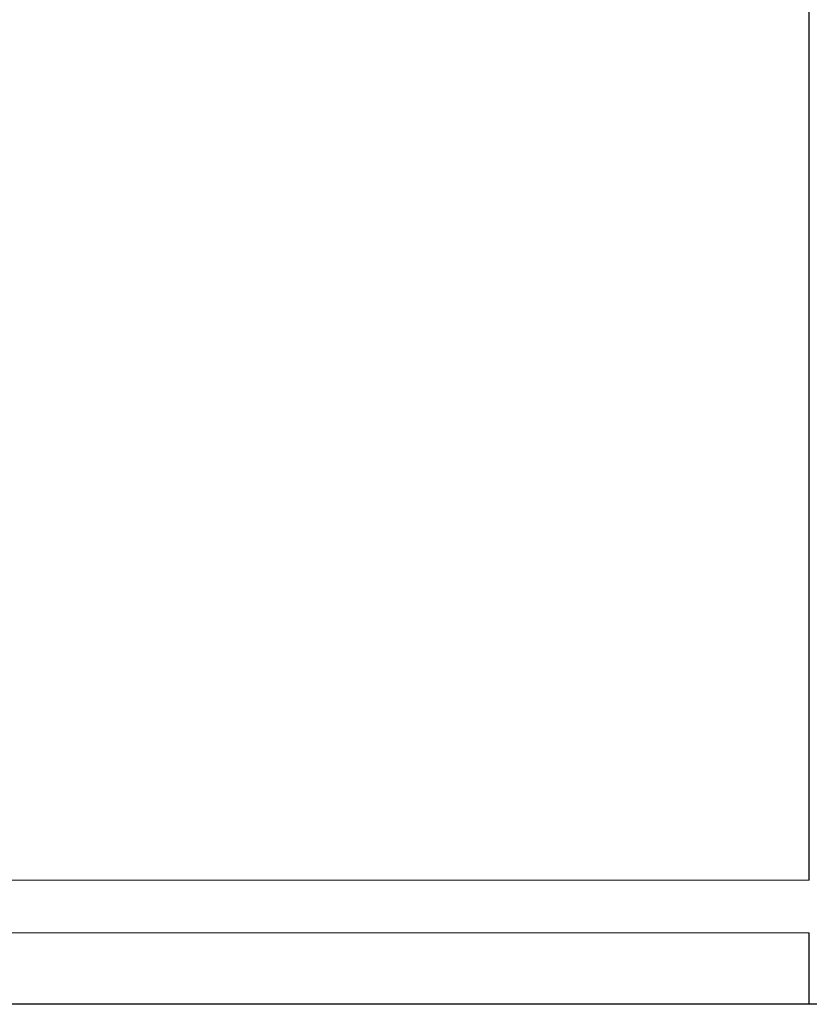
# Model space of a CAD drawing. Header units: inches. Extents: x 0 to 23760, y -13 to 16800.
# Tile 52 of 209: x 6441 to 6632, y 6280 to 6518. Entities that reach past the tile are written whole.
import ezdxf

# ---------------------------------------------------------------- set-up
doc = ezdxf.new("R2010")
doc.units = ezdxf.units.IN
doc.layers.add('254', color=7, linetype='Continuous', true_color=0xffffff)

msp = doc.modelspace()

# ---------------------------------------------------------------- linework, layer by layer
at = {"layer": '254', "color": 2, "linetype": 'Continuous', "lineweight": 25}
for p, q in [((6632.308, 6310.131), (6632.308, 6566.099)), ((6632.308, 6280.154), (6632.308, 6297.405)), ((6682.308, 6280.154), (6182.308, 6280.154))]:
    msp.add_line(p, q, dxfattribs=at)
at = {"layer": '254', "color": 110, "linetype": 'Continuous', "lineweight": 13}
for p, q in [((6632.308, 6310.131), (6384.029, 6310.131)), ((6632.308, 6297.405), (6192.813, 6297.405))]:
    msp.add_line(p, q, dxfattribs=at)

doc.saveas('drawing.dxf')
